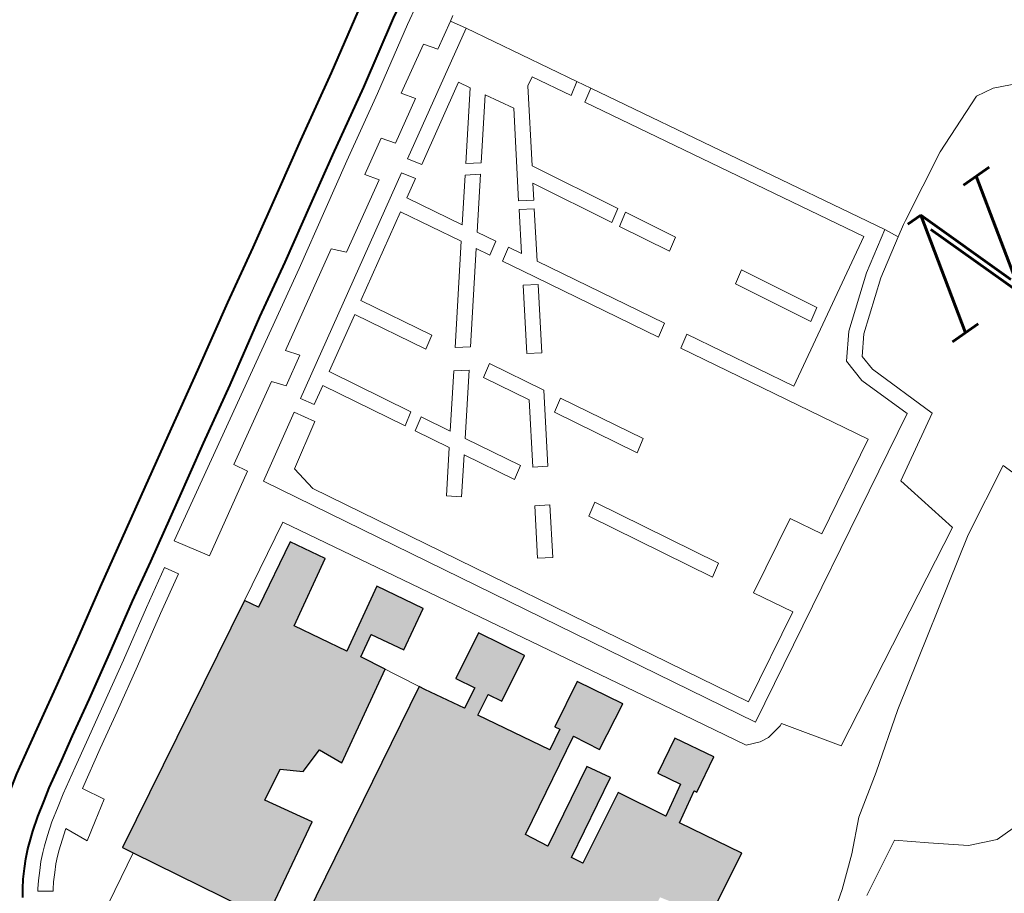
# Model space of a CAD drawing. Header units: metres. Extents: x 149090 to 149776, y 485756 to 486362.
# Tile 35 of 93: x 149560.58 to 149570.29, y 486300.84 to 486309.45. Entities that reach past the tile are written whole.
import ezdxf

# ---------------------------------------------------------------- set-up
doc = ezdxf.new("R2010")
doc.units = ezdxf.units.M
doc.header["$MEASUREMENT"] = 0
for name, color, linetype, lineweight in [('WVB-pen-brm-dik 018', 6, 'Continuous', 13), ('WVB-pen-dik 035', 1, 'Continuous', 40), ('WVB-raster-20%', 254, 'Continuous', 30), ('WVB-raster-60%', 253, 'Continuous', 30), ('WVB-tekst-dik 035', 1, 'Continuous', 40)]:
    doc.layers.add(name, color=color, linetype=linetype, lineweight=lineweight)
doc.styles.add('1 200   cursief   0.18', font='ITALICS.shx', dxfattribs={"height": 0.36})

# ---------------------------------------------------------------- blocks, each defined once
blk = doc.blocks.new('INZET')
at = {"layer": 'WVB-raster-20%', "ltscale": 0.5}
blk.add_hatch(color=256, dxfattribs=at).paths.add_polyline_path([(-0.12845, -0.042484), (-0.129848, -0.039911), (-0.12996, -0.039704), (-0.125188, -0.037115), (-0.125042, -0.037377), (-0.123787, -0.036686), (-0.123413, -0.037354), (-0.124679, -0.038083), (-0.124116, -0.039089), (-0.122895, -0.038386), (-0.122401, -0.039268), (-0.123184, -0.039719), (-0.123532, -0.039098), (-0.123957, -0.039343), (-0.123705, -0.039818), (-0.125462, -0.040832), (-0.125674, -0.04037), (-0.126189, -0.040532), (-0.126534, -0.040234), (-0.127132, -0.040558), (-0.126612, -0.041443)])
at = {"layer": 'WVB-raster-20%', "ltscale": 0.5, "extrusion": (0, 0, -1)}
blk.add_hatch(color=256, dxfattribs=at).paths.add_polyline_path([(0.121134, -0.047411), (0.120973, -0.047325), (0.120048, -0.046834), (0.120704, -0.045634), (0.12011, -0.045285), (0.120082, -0.045336), (0.119402, -0.044961), (0.119824, -0.044218), (0.120496, -0.044588), (0.120255, -0.045023), (0.120848, -0.04537), (0.121352, -0.044446), (0.12272, -0.045186), (0.122838, -0.044965), (0.121304, -0.04412), (0.121558, -0.043676), (0.123095, -0.044515), (0.123324, -0.044073), (0.121432, -0.043032), (0.121161, -0.043547), (0.12027, -0.043072), (0.12075, -0.042194), (0.121627, -0.042673), (0.121574, -0.042768), (0.121971, -0.042986), (0.12273, -0.041609), (0.12233, -0.041397), (0.122189, -0.041659), (0.121304, -0.041174), (0.121789, -0.040293), (0.122669, -0.04077), (0.122471, -0.041132), (0.12287, -0.041343), (0.123293, -0.040594), (0.123352, -0.040483), (0.128122, -0.043089), (0.126107, -0.046798), (0.126091, -0.04679), (0.126, -0.04674), (0.125271, -0.046344), (0.124476, -0.045921), (0.124471, -0.045919), (0.124404, -0.045894), (0.124308, -0.045862), (0.124221, -0.045862), (0.12413, -0.045862), (0.124012, -0.045885), (0.123815, -0.045997), (0.122389, -0.046909), (0.121867, -0.046611), (0.121562, -0.047081), (0.121289, -0.047256)])
at = {"layer": 'WVB-pen-brm-dik 018'}
for p, q in [((-0.117797, -0.029597), (-0.116534, -0.028828)), ((-0.116176, -0.029429), (-0.117439, -0.030199)), ((-0.115659, -0.029476), (-0.116022, -0.029687)), ((-0.116022, -0.029687), (-0.115659, -0.029476)), ((-0.11906, -0.030333), (-0.117797, -0.029597)), ((-0.116022, -0.029687), (-0.117285, -0.030456)), ((-0.117285, -0.030456), (-0.116022, -0.029687)), ((-0.11529, -0.03012), (-0.115189, -0.03006)), ((-0.115189, -0.03006), (-0.11529, -0.03012)), ((-0.117439, -0.030199), (-0.118703, -0.030936)), ((-0.116904, -0.030724), (-0.115987, -0.030183)), ((-0.115987, -0.030183), (-0.116904, -0.030724)), ((-0.115987, -0.030183), (-0.115813, -0.030429)), ((-0.115813, -0.030429), (-0.115987, -0.030183)), ((-0.115813, -0.030429), (-0.11529, -0.03012)), ((-0.11529, -0.03012), (-0.115813, -0.030429)), ((-0.11529, -0.03012), (-0.115117, -0.030411)), ((-0.115117, -0.030411), (-0.11529, -0.03012)), ((-0.119977, -0.030885), (-0.11906, -0.030333)), ((-0.117285, -0.030456), (-0.118551, -0.031194)), ((-0.118551, -0.031194), (-0.117285, -0.030456)), ((-0.115117, -0.030411), (-0.117545, -0.031852)), ((-0.117545, -0.031852), (-0.115117, -0.030411)), ((-0.113938, -0.032528), (-0.115117, -0.030411)), ((-0.115117, -0.030411), (-0.113938, -0.032528)), ((-0.116734, -0.030972), (-0.116904, -0.030724)), ((-0.116904, -0.030724), (-0.116734, -0.030972)), ((-0.121046, -0.03152), (-0.119977, -0.030885)), ((-0.118703, -0.030936), (-0.119618, -0.031485)), ((-0.117561, -0.03146), (-0.116734, -0.030972)), ((-0.116734, -0.030972), (-0.117561, -0.03146)), ((-0.118551, -0.031194), (-0.119464, -0.031743)), ((-0.119464, -0.031743), (-0.118551, -0.031194)), ((-0.118415, -0.031616), (-0.117736, -0.031215)), ((-0.117736, -0.031215), (-0.118415, -0.031616)), ((-0.117736, -0.031215), (-0.117561, -0.03146)), ((-0.117561, -0.03146), (-0.117736, -0.031215)), ((-0.117385, -0.032105), (-0.115854, -0.031197)), ((-0.115854, -0.031197), (-0.117385, -0.032105)), ((-0.115854, -0.031197), (-0.115729, -0.031417)), ((-0.115729, -0.031417), (-0.115854, -0.031197)), ((-0.115729, -0.031417), (-0.116661, -0.032588)), ((-0.116661, -0.032588), (-0.115729, -0.031417)), ((-0.122079, -0.032121), (-0.121046, -0.03152)), ((-0.119618, -0.031485), (-0.120691, -0.032124)), ((-0.118243, -0.031863), (-0.118415, -0.031616)), ((-0.118415, -0.031616), (-0.118243, -0.031863)), ((-0.119464, -0.031743), (-0.120539, -0.032382)), ((-0.120539, -0.032382), (-0.119464, -0.031743)), ((-0.116405, -0.032749), (-0.115569, -0.031698)), ((-0.115569, -0.031698), (-0.116405, -0.032749)), ((-0.115569, -0.031698), (-0.115261, -0.032242)), ((-0.115261, -0.032242), (-0.115569, -0.031698)), ((-0.117803, -0.032005), (-0.121993, -0.034491)), ((-0.121993, -0.034491), (-0.117803, -0.032005)), ((-0.11959, -0.032657), (-0.118243, -0.031863)), ((-0.118243, -0.031863), (-0.11959, -0.032657)), ((-0.117643, -0.032258), (-0.117803, -0.032005)), ((-0.117803, -0.032005), (-0.117643, -0.032258)), ((-0.117545, -0.031852), (-0.117385, -0.032105)), ((-0.117385, -0.032105), (-0.117545, -0.031852)), ((-0.114782, -0.032043), (-0.114606, -0.031945)), ((-0.114606, -0.031945), (-0.114782, -0.032043)), ((-0.114606, -0.031945), (-0.114192, -0.032689)), ((-0.114192, -0.032689), (-0.114606, -0.031945)), ((-0.12333, -0.032871), (-0.122079, -0.032121)), ((-0.120691, -0.032124), (-0.121719, -0.032721)), ((-0.11562, -0.033377), (-0.114782, -0.032043)), ((-0.114782, -0.032043), (-0.11562, -0.033377)), ((-0.120539, -0.032382), (-0.125643, -0.035351)), ((-0.125643, -0.035351), (-0.120539, -0.032382)), ((-0.118001, -0.032471), (-0.117643, -0.032258)), ((-0.117643, -0.032258), (-0.118001, -0.032471)), ((-0.115261, -0.032242), (-0.116235, -0.033791)), ((-0.116235, -0.033791), (-0.115261, -0.032242)), ((-0.121691, -0.033548), (-0.119802, -0.032434)), ((-0.119802, -0.032434), (-0.121691, -0.033548)), ((-0.119802, -0.032434), (-0.11959, -0.032657)), ((-0.11959, -0.032657), (-0.119802, -0.032434)), ((-0.117415, -0.033535), (-0.118001, -0.032471)), ((-0.118001, -0.032471), (-0.117415, -0.033535)), ((-0.116661, -0.032588), (-0.116405, -0.032749)), ((-0.116405, -0.032749), (-0.116661, -0.032588)), ((-0.114192, -0.032689), (-0.113938, -0.032528)), ((-0.113938, -0.032528), (-0.114192, -0.032689)), ((-0.113938, -0.032528), (-0.113792, -0.032791)), ((-0.113792, -0.032791), (-0.113938, -0.032528)), ((-0.121719, -0.032721), (-0.122972, -0.033472)), ((-0.119906, -0.033601), (-0.118259, -0.032624)), ((-0.118259, -0.032624), (-0.119906, -0.033601)), ((-0.118259, -0.032624), (-0.117617, -0.033789)), ((-0.117617, -0.033789), (-0.118259, -0.032624)), ((-0.116804, -0.032767), (-0.117415, -0.033535)), ((-0.117415, -0.033535), (-0.116804, -0.032767)), ((-0.116548, -0.032928), (-0.116804, -0.032767)), ((-0.116804, -0.032767), (-0.116548, -0.032928)), ((-0.113792, -0.032791), (-0.114046, -0.032951)), ((-0.114046, -0.032951), (-0.113792, -0.032791)), ((-0.110661, -0.03841), (-0.113792, -0.032791)), ((-0.113792, -0.032791), (-0.110661, -0.03841)), ((-0.124417, -0.033512), (-0.12333, -0.032871)), ((-0.117258, -0.033819), (-0.116548, -0.032928)), ((-0.116548, -0.032928), (-0.117258, -0.033819)), ((-0.114046, -0.032951), (-0.111075, -0.038284)), ((-0.111075, -0.038284), (-0.114046, -0.032951)), ((-0.114723, -0.035037), (-0.11562, -0.033377)), ((-0.11562, -0.033377), (-0.114723, -0.035037)), ((-0.125506, -0.034157), (-0.124417, -0.033512)), ((-0.122972, -0.033472), (-0.124061, -0.034115)), ((-0.121512, -0.033791), (-0.121691, -0.033548)), ((-0.121691, -0.033548), (-0.121512, -0.033791)), ((-0.121225, -0.034384), (-0.120164, -0.033755)), ((-0.120164, -0.033755), (-0.121225, -0.034384)), ((-0.120164, -0.033755), (-0.119414, -0.035123)), ((-0.119414, -0.035123), (-0.120164, -0.033755)), ((-0.119159, -0.034964), (-0.119906, -0.033601)), ((-0.119906, -0.033601), (-0.119159, -0.034964)), ((-0.115981, -0.033951), (-0.115804, -0.033668)), ((-0.115804, -0.033668), (-0.115981, -0.033951)), ((-0.115804, -0.033668), (-0.114979, -0.035196)), ((-0.114979, -0.035196), (-0.115804, -0.033668)), ((-0.123814, -0.034801), (-0.122267, -0.033888)), ((-0.122267, -0.033888), (-0.123814, -0.034801)), ((-0.122267, -0.033888), (-0.122084, -0.034129)), ((-0.122084, -0.034129), (-0.122267, -0.033888)), ((-0.122084, -0.034129), (-0.121512, -0.033791)), ((-0.121512, -0.033791), (-0.122084, -0.034129)), ((-0.117617, -0.033789), (-0.118925, -0.035431)), ((-0.118925, -0.035431), (-0.117617, -0.033789)), ((-0.11706, -0.034177), (-0.117258, -0.033819)), ((-0.117258, -0.033819), (-0.11706, -0.034177)), ((-0.116326, -0.033934), (-0.116788, -0.034671)), ((-0.116788, -0.034671), (-0.116326, -0.033934)), ((-0.116072, -0.034094), (-0.116326, -0.033934)), ((-0.116326, -0.033934), (-0.116072, -0.034094)), ((-0.116235, -0.033791), (-0.115981, -0.033951)), ((-0.115981, -0.033951), (-0.116235, -0.033791)), ((-0.124061, -0.034115), (-0.125149, -0.034759)), ((-0.118669, -0.035592), (-0.11746, -0.034073)), ((-0.11746, -0.034073), (-0.118669, -0.035592)), ((-0.11746, -0.034073), (-0.117315, -0.034336)), ((-0.117315, -0.034336), (-0.11746, -0.034073)), ((-0.116623, -0.034971), (-0.116072, -0.034094)), ((-0.116072, -0.034094), (-0.116623, -0.034971)), ((-0.12646, -0.034724), (-0.125506, -0.034157)), ((-0.117315, -0.034336), (-0.11706, -0.034177)), ((-0.11706, -0.034177), (-0.117315, -0.034336)), ((-0.121993, -0.034491), (-0.12184, -0.034749)), ((-0.12184, -0.034749), (-0.121993, -0.034491)), ((-0.12184, -0.034749), (-0.121483, -0.034537)), ((-0.121483, -0.034537), (-0.12184, -0.034749)), ((-0.121483, -0.034537), (-0.120619, -0.036122)), ((-0.120619, -0.036122), (-0.121483, -0.034537)), ((-0.120364, -0.035964), (-0.121225, -0.034384)), ((-0.121225, -0.034384), (-0.120364, -0.035964)), ((-0.116926, -0.034422), (-0.117181, -0.03458)), ((-0.117181, -0.03458), (-0.116926, -0.034422)), ((-0.116788, -0.034671), (-0.116926, -0.034422)), ((-0.116926, -0.034422), (-0.116788, -0.034671)), ((-0.127357, -0.035251), (-0.12646, -0.034724)), ((-0.122251, -0.034644), (-0.123528, -0.035402)), ((-0.123528, -0.035402), (-0.122251, -0.034644)), ((-0.122022, -0.035029), (-0.122251, -0.034644)), ((-0.122251, -0.034644), (-0.122022, -0.035029)), ((-0.117181, -0.03458), (-0.116971, -0.034961)), ((-0.116971, -0.034961), (-0.117181, -0.03458)), ((-0.125149, -0.034759), (-0.126256, -0.035416)), ((-0.123668, -0.035063), (-0.123814, -0.034801)), ((-0.123814, -0.034801), (-0.123668, -0.035063)), ((-0.125247, -0.035995), (-0.123668, -0.035063)), ((-0.123668, -0.035063), (-0.125247, -0.035995)), ((-0.122892, -0.035559), (-0.122022, -0.035029)), ((-0.122022, -0.035029), (-0.122892, -0.035559)), ((-0.119414, -0.035123), (-0.119159, -0.034964)), ((-0.119159, -0.034964), (-0.119414, -0.035123)), ((-0.116971, -0.034961), (-0.115529, -0.037577)), ((-0.115529, -0.037577), (-0.116971, -0.034961)), ((-0.115274, -0.037418), (-0.116623, -0.034971)), ((-0.116623, -0.034971), (-0.115274, -0.037418)), ((-0.114979, -0.035196), (-0.114723, -0.035037)), ((-0.114723, -0.035037), (-0.114979, -0.035196)), ((-0.128329, -0.035839), (-0.127357, -0.035251)), ((-0.117121, -0.0352), (-0.117839, -0.036342)), ((-0.117121, -0.0352), (-0.117839, -0.036342)), ((-0.116867, -0.03536), (-0.117121, -0.0352)), ((-0.116867, -0.03536), (-0.117121, -0.0352)), ((-0.114642, -0.035188), (-0.114897, -0.035347)), ((-0.114897, -0.035347), (-0.114642, -0.035188)), ((-0.11412, -0.036154), (-0.114642, -0.035188)), ((-0.114642, -0.035188), (-0.11412, -0.036154)), ((-0.126256, -0.035416), (-0.126999, -0.035852)), ((-0.125643, -0.035351), (-0.125247, -0.035995)), ((-0.125247, -0.035995), (-0.125643, -0.035351)), ((-0.123528, -0.035402), (-0.118341, -0.044877)), ((-0.118341, -0.044877), (-0.123528, -0.035402)), ((-0.118925, -0.035431), (-0.118669, -0.035592)), ((-0.118669, -0.035592), (-0.118925, -0.035431)), ((-0.117585, -0.036501), (-0.116867, -0.03536)), ((-0.117585, -0.036501), (-0.116867, -0.03536)), ((-0.114897, -0.035347), (-0.114375, -0.036313)), ((-0.114375, -0.036313), (-0.114897, -0.035347)), ((-0.126104, -0.035675), (-0.126845, -0.03611)), ((-0.126845, -0.03611), (-0.126104, -0.035675)), ((-0.125952, -0.035934), (-0.126104, -0.035675)), ((-0.126104, -0.035675), (-0.125952, -0.035934)), ((-0.122813, -0.036083), (-0.122892, -0.035559)), ((-0.122892, -0.035559), (-0.122813, -0.036083)), ((-0.129159, -0.036329), (-0.128329, -0.035839)), ((-0.126999, -0.035852), (-0.12797, -0.03644)), ((-0.119211, -0.03579), (-0.119951, -0.03672)), ((-0.119211, -0.03579), (-0.119951, -0.03672)), ((-0.118955, -0.035951), (-0.119211, -0.03579)), ((-0.118955, -0.035951), (-0.119211, -0.03579)), ((-0.126691, -0.036368), (-0.125952, -0.035934)), ((-0.125952, -0.035934), (-0.126691, -0.036368)), ((-0.118222, -0.04447), (-0.122813, -0.036083)), ((-0.122813, -0.036083), (-0.118222, -0.04447)), ((-0.120619, -0.036122), (-0.120364, -0.035964)), ((-0.120364, -0.035964), (-0.120619, -0.036122)), ((-0.119795, -0.037006), (-0.118955, -0.035951)), ((-0.119795, -0.037006), (-0.118955, -0.035951)), ((-0.118549, -0.036077), (-0.118804, -0.036236)), ((-0.118549, -0.036077), (-0.118804, -0.036236)), ((-0.117976, -0.037123), (-0.118549, -0.036077)), ((-0.117976, -0.037123), (-0.118549, -0.036077)), ((-0.126845, -0.03611), (-0.127816, -0.036698)), ((-0.127816, -0.036698), (-0.126845, -0.03611)), ((-0.123683, -0.036286), (-0.125188, -0.037115)), ((-0.119753, -0.043331), (-0.123683, -0.036286)), ((-0.120257, -0.036159), (-0.120512, -0.036317)), ((-0.120257, -0.036159), (-0.120512, -0.036317)), ((-0.119951, -0.03672), (-0.120257, -0.036159)), ((-0.119951, -0.03672), (-0.120257, -0.036159)), ((-0.118804, -0.036236), (-0.118324, -0.037112)), ((-0.118804, -0.036236), (-0.118324, -0.037112)), ((-0.114375, -0.036313), (-0.11412, -0.036154)), ((-0.11412, -0.036154), (-0.114375, -0.036313)), ((-0.129855, -0.036737), (-0.129159, -0.036329)), ((-0.12797, -0.03644), (-0.128804, -0.036933)), ((-0.127662, -0.036955), (-0.126691, -0.036368)), ((-0.126691, -0.036368), (-0.127662, -0.036955)), ((-0.120512, -0.036317), (-0.120154, -0.036975)), ((-0.120512, -0.036317), (-0.120154, -0.036975)), ((-0.117839, -0.036342), (-0.117585, -0.036501)), ((-0.117839, -0.036342), (-0.117585, -0.036501)), ((-0.130318, -0.037013), (-0.129855, -0.036737)), ((-0.127816, -0.036698), (-0.128652, -0.037191)), ((-0.128652, -0.037191), (-0.127816, -0.036698)), ((-0.125042, -0.037377), (-0.123787, -0.036686)), ((-0.123787, -0.036686), (-0.123413, -0.037354)), ((-0.13083, -0.037318), (-0.130318, -0.037013)), ((-0.128804, -0.036933), (-0.129499, -0.03734)), ((-0.1285, -0.03745), (-0.127662, -0.036955)), ((-0.127662, -0.036955), (-0.1285, -0.03745)), ((-0.120154, -0.036975), (-0.120749, -0.037722)), ((-0.120154, -0.036975), (-0.120749, -0.037722)), ((-0.119213, -0.038073), (-0.119795, -0.037006)), ((-0.119213, -0.038073), (-0.119795, -0.037006)), ((-0.128652, -0.037191), (-0.129346, -0.037598)), ((-0.129346, -0.037598), (-0.128652, -0.037191)), ((-0.125188, -0.037115), (-0.125042, -0.037377)), ((-0.120514, -0.037909), (-0.119998, -0.037261)), ((-0.120514, -0.037909), (-0.119998, -0.037261)), ((-0.119998, -0.037261), (-0.119468, -0.038232)), ((-0.119998, -0.037261), (-0.119468, -0.038232)), ((-0.118324, -0.037112), (-0.119031, -0.038237)), ((-0.118324, -0.037112), (-0.119031, -0.038237)), ((-0.118777, -0.038397), (-0.117976, -0.037123)), ((-0.118777, -0.038397), (-0.117976, -0.037123)), ((-0.129499, -0.03734), (-0.12996, -0.037614)), ((-0.129194, -0.037856), (-0.1285, -0.03745)), ((-0.1285, -0.03745), (-0.129194, -0.037856)), ((-0.123413, -0.037354), (-0.124679, -0.038083)), ((-0.117802, -0.03744), (-0.118058, -0.037598)), ((-0.118058, -0.037598), (-0.117802, -0.03744)), ((-0.116929, -0.039034), (-0.117802, -0.03744)), ((-0.117802, -0.03744), (-0.116929, -0.039034)), ((-0.115529, -0.037577), (-0.115274, -0.037418)), ((-0.115274, -0.037418), (-0.115529, -0.037577)), ((-0.11343, -0.037432), (-0.113685, -0.03759)), ((-0.113685, -0.03759), (-0.11343, -0.037432)), ((-0.112642, -0.038891), (-0.11343, -0.037432)), ((-0.11343, -0.037432), (-0.112642, -0.038891)), ((-0.108887, -0.037791), (-0.107674, -0.037305)), ((-0.107674, -0.037305), (-0.108887, -0.037791)), ((-0.107674, -0.037305), (-0.10731, -0.037366)), ((-0.10731, -0.037366), (-0.107674, -0.037305)), ((-0.10731, -0.037366), (-0.105247, -0.038296)), ((-0.105247, -0.038296), (-0.10731, -0.037366)), ((-0.12996, -0.037614), (-0.130462, -0.037913)), ((-0.129346, -0.037598), (-0.129806, -0.037872)), ((-0.129806, -0.037872), (-0.129346, -0.037598)), ((-0.118058, -0.037598), (-0.117184, -0.039193)), ((-0.117184, -0.039193), (-0.118058, -0.037598)), ((-0.113685, -0.03759), (-0.112897, -0.039049)), ((-0.112897, -0.039049), (-0.113685, -0.03759)), ((-0.120749, -0.037722), (-0.120514, -0.037909)), ((-0.120749, -0.037722), (-0.120514, -0.037909)), ((-0.110224, -0.038498), (-0.108887, -0.037791)), ((-0.108887, -0.037791), (-0.110224, -0.038498)), ((-0.130462, -0.037913), (-0.130693, -0.038061)), ((-0.129806, -0.037872), (-0.130304, -0.038169)), ((-0.130304, -0.038169), (-0.129806, -0.037872)), ((-0.129937, -0.038299), (-0.129194, -0.037856)), ((-0.129194, -0.037856), (-0.129937, -0.038299)), ((-0.115038, -0.037845), (-0.115293, -0.038004)), ((-0.115293, -0.038004), (-0.115038, -0.037845)), ((-0.115293, -0.038004), (-0.11331, -0.041601)), ((-0.11331, -0.041601), (-0.115293, -0.038004)), ((-0.113904, -0.039902), (-0.115038, -0.037845)), ((-0.115038, -0.037845), (-0.113904, -0.039902)), ((-0.130693, -0.038061), (-0.130975, -0.038244)), ((-0.130304, -0.038169), (-0.130531, -0.038314)), ((-0.130531, -0.038314), (-0.130304, -0.038169)), ((-0.124679, -0.038083), (-0.124116, -0.039089)), ((-0.119468, -0.038232), (-0.119213, -0.038073)), ((-0.119468, -0.038232), (-0.119213, -0.038073)), ((-0.131216, -0.038423), (-0.131385, -0.038559)), ((-0.130975, -0.038244), (-0.131216, -0.038423)), ((-0.130531, -0.038314), (-0.130804, -0.03849)), ((-0.130804, -0.03849), (-0.130531, -0.038314)), ((-0.129706, -0.038716), (-0.129937, -0.038299)), ((-0.129937, -0.038299), (-0.129706, -0.038716)), ((-0.124116, -0.039089), (-0.122895, -0.038386)), ((-0.122895, -0.038386), (-0.122401, -0.039268)), ((-0.119031, -0.038237), (-0.118777, -0.038397)), ((-0.119031, -0.038237), (-0.118777, -0.038397)), ((-0.111075, -0.038284), (-0.113904, -0.039902)), ((-0.113904, -0.039902), (-0.111075, -0.038284)), ((-0.111445, -0.0389), (-0.110661, -0.03841)), ((-0.110661, -0.03841), (-0.111445, -0.0389)), ((-0.110661, -0.03841), (-0.110531, -0.038682)), ((-0.110531, -0.038682), (-0.110661, -0.03841)), ((-0.131385, -0.038559), (-0.1315, -0.038653)), ((-0.130804, -0.03849), (-0.131032, -0.038661)), ((-0.131032, -0.038661), (-0.130804, -0.03849)), ((-0.110531, -0.038682), (-0.110303, -0.038539)), ((-0.110303, -0.038539), (-0.110531, -0.038682)), ((-0.110303, -0.038539), (-0.110224, -0.038498)), ((-0.110224, -0.038498), (-0.110303, -0.038539)), ((-0.131646, -0.03879), (-0.131776, -0.038931)), ((-0.1315, -0.038653), (-0.131646, -0.03879)), ((-0.131197, -0.038792), (-0.131303, -0.038879)), ((-0.131303, -0.038879), (-0.131197, -0.038792)), ((-0.131032, -0.038661), (-0.131197, -0.038792)), ((-0.131197, -0.038792), (-0.131032, -0.038661)), ((-0.130849, -0.038898), (-0.130656, -0.038754)), ((-0.130656, -0.038754), (-0.130849, -0.038898)), ((-0.130656, -0.038754), (-0.130451, -0.039195)), ((-0.130451, -0.039195), (-0.130656, -0.038754)), ((-0.130101, -0.038968), (-0.129706, -0.038716)), ((-0.129706, -0.038716), (-0.130101, -0.038968)), ((-0.110531, -0.038682), (-0.111273, -0.039146)), ((-0.111273, -0.039146), (-0.110531, -0.038682)), ((-0.131776, -0.038931), (-0.131918, -0.039086)), ((-0.131433, -0.039001), (-0.131555, -0.039134)), ((-0.131555, -0.039134), (-0.131433, -0.039001)), ((-0.131303, -0.038879), (-0.131433, -0.039001)), ((-0.131433, -0.039001), (-0.131303, -0.038879)), ((-0.131008, -0.039025), (-0.130849, -0.038898)), ((-0.130849, -0.038898), (-0.131008, -0.039025)), ((-0.130451, -0.039195), (-0.130101, -0.038968)), ((-0.130101, -0.038968), (-0.130451, -0.039195)), ((-0.119438, -0.038884), (-0.119989, -0.03976)), ((-0.119438, -0.038884), (-0.119989, -0.03976)), ((-0.119184, -0.039043), (-0.119438, -0.038884)), ((-0.119184, -0.039043), (-0.119438, -0.038884)), ((-0.112897, -0.039049), (-0.112642, -0.038891)), ((-0.112642, -0.038891), (-0.112897, -0.039049)), ((-0.112394, -0.039638), (-0.111445, -0.0389)), ((-0.111445, -0.0389), (-0.112394, -0.039638)), ((-0.131918, -0.039086), (-0.13203, -0.039229)), ((-0.131555, -0.039134), (-0.131689, -0.03928)), ((-0.131689, -0.03928), (-0.131555, -0.039134)), ((-0.13122, -0.039213), (-0.131105, -0.039105)), ((-0.131105, -0.039105), (-0.13122, -0.039213)), ((-0.131105, -0.039105), (-0.131008, -0.039025)), ((-0.131008, -0.039025), (-0.131105, -0.039105)), ((-0.123532, -0.039098), (-0.123957, -0.039343)), ((-0.123184, -0.039719), (-0.123532, -0.039098)), ((-0.119735, -0.039919), (-0.119184, -0.039043)), ((-0.119735, -0.039919), (-0.119184, -0.039043)), ((-0.117184, -0.039193), (-0.116929, -0.039034)), ((-0.116929, -0.039034), (-0.117184, -0.039193)), ((-0.111273, -0.039146), (-0.112183, -0.039854)), ((-0.112183, -0.039854), (-0.111273, -0.039146)), ((-0.13206, -0.039271), (-0.132122, -0.039358)), ((-0.13203, -0.039229), (-0.13206, -0.039271)), ((-0.131689, -0.03928), (-0.131789, -0.039408)), ((-0.131789, -0.039408), (-0.131689, -0.03928)), ((-0.13146, -0.039474), (-0.131334, -0.039337)), ((-0.131334, -0.039337), (-0.13146, -0.039474)), ((-0.131334, -0.039337), (-0.13122, -0.039213)), ((-0.13122, -0.039213), (-0.131334, -0.039337)), ((-0.123957, -0.039343), (-0.123352, -0.040483)), ((-0.122401, -0.039268), (-0.123184, -0.039719)), ((-0.131789, -0.039408), (-0.131815, -0.039445)), ((-0.131815, -0.039445), (-0.131789, -0.039408)), ((-0.131815, -0.039445), (-0.13157, -0.039618)), ((-0.13157, -0.039618), (-0.131815, -0.039445)), ((-0.13157, -0.039618), (-0.131549, -0.039588)), ((-0.131549, -0.039588), (-0.13157, -0.039618)), ((-0.131549, -0.039588), (-0.13146, -0.039474)), ((-0.13146, -0.039474), (-0.131549, -0.039588)), ((-0.118429, -0.039509), (-0.118684, -0.039668)), ((-0.118684, -0.039668), (-0.118429, -0.039509)), ((-0.117128, -0.041894), (-0.118429, -0.039509)), ((-0.118429, -0.039509), (-0.117128, -0.041894)), ((-0.12845, -0.042484), (-0.12996, -0.039704)), ((-0.119989, -0.03976), (-0.119735, -0.039919)), ((-0.119989, -0.03976), (-0.119735, -0.039919)), ((-0.118684, -0.039668), (-0.117383, -0.042052)), ((-0.117383, -0.042052), (-0.118684, -0.039668)), ((-0.112773, -0.040099), (-0.112394, -0.039638)), ((-0.112394, -0.039638), (-0.112773, -0.040099)), ((-0.129848, -0.039911), (-0.131581, -0.040859)), ((-0.131581, -0.040859), (-0.129848, -0.039911)), ((-0.112183, -0.039854), (-0.112467, -0.040198)), ((-0.112467, -0.040198), (-0.112183, -0.039854)), ((-0.112743, -0.04058), (-0.112773, -0.040099)), ((-0.112773, -0.040099), (-0.112743, -0.04058)), ((-0.122669, -0.04077), (-0.121789, -0.040293)), ((-0.121789, -0.040293), (-0.121304, -0.041174)), ((-0.112467, -0.040198), (-0.112446, -0.040522)), ((-0.112446, -0.040522), (-0.112467, -0.040198)), ((-0.128122, -0.043089), (-0.123352, -0.040483)), ((-0.123352, -0.040483), (-0.123293, -0.040594)), ((-0.112446, -0.040522), (-0.111984, -0.041908)), ((-0.111984, -0.041908), (-0.112446, -0.040522)), ((-0.123293, -0.040594), (-0.12287, -0.041343)), ((-0.112393, -0.041629), (-0.112743, -0.04058)), ((-0.112743, -0.04058), (-0.112393, -0.041629)), ((-0.122471, -0.041132), (-0.122669, -0.04077)), ((-0.12287, -0.041343), (-0.122471, -0.041132)), ((-0.121304, -0.041174), (-0.122189, -0.041659)), ((-0.12233, -0.041397), (-0.12273, -0.041609)), ((-0.122189, -0.041659), (-0.12233, -0.041397)), ((-0.12273, -0.041609), (-0.121971, -0.042986)), ((-0.118341, -0.044877), (-0.112393, -0.041629)), ((-0.112393, -0.041629), (-0.118341, -0.044877)), ((-0.11331, -0.041601), (-0.115135, -0.042597)), ((-0.115135, -0.042597), (-0.11331, -0.041601)), ((-0.117383, -0.042052), (-0.117128, -0.041894)), ((-0.117128, -0.041894), (-0.117383, -0.042052)), ((-0.111984, -0.041908), (-0.11326, -0.042641)), ((-0.115469, -0.041987), (-0.116906, -0.042772)), ((-0.116906, -0.042772), (-0.115469, -0.041987)), ((-0.115135, -0.042597), (-0.115469, -0.041987)), ((-0.115469, -0.041987), (-0.115135, -0.042597)), ((-0.121627, -0.042673), (-0.12075, -0.042194)), ((-0.12075, -0.042194), (-0.12027, -0.043072)), ((-0.121574, -0.042768), (-0.121627, -0.042673)), ((-0.11326, -0.042641), (-0.112955, -0.043977)), ((-0.121971, -0.042986), (-0.121574, -0.042768)), ((-0.116906, -0.042772), (-0.116489, -0.043524)), ((-0.116489, -0.043524), (-0.116906, -0.042772)), ((-0.121432, -0.043032), (-0.123324, -0.044073)), ((-0.121161, -0.043547), (-0.121432, -0.043032)), ((-0.12027, -0.043072), (-0.121161, -0.043547)), ((-0.11875, -0.04514), (-0.119753, -0.043331)), ((-0.116489, -0.043524), (-0.118222, -0.04447)), ((-0.118222, -0.04447), (-0.116489, -0.043524)), ((-0.111434, -0.043555), (-0.112786, -0.044276)), ((-0.112786, -0.044276), (-0.111434, -0.043555)), ((-0.110995, -0.044872), (-0.111434, -0.043555)), ((-0.111434, -0.043555), (-0.110995, -0.044872)), ((-0.123095, -0.044515), (-0.121558, -0.043676)), ((-0.121558, -0.043676), (-0.121304, -0.04412)), ((-0.112955, -0.043977), (-0.11723, -0.046229)), ((-0.123324, -0.044073), (-0.123095, -0.044515)), ((-0.121304, -0.04412), (-0.122838, -0.044965)), ((-0.120496, -0.044588), (-0.119824, -0.044218)), ((-0.119824, -0.044218), (-0.119402, -0.044961)), ((-0.112786, -0.044276), (-0.115902, -0.046287)), ((-0.115902, -0.046287), (-0.112786, -0.044276)), ((-0.12272, -0.045186), (-0.121352, -0.044446)), ((-0.121352, -0.044446), (-0.120848, -0.04537)), ((-0.120255, -0.045023), (-0.120496, -0.044588)), ((-0.122838, -0.044965), (-0.12272, -0.045186)), ((-0.120848, -0.04537), (-0.120255, -0.045023)), ((-0.119402, -0.044961), (-0.120082, -0.045336)), ((-0.118489, -0.045242), (-0.11875, -0.04514)), ((-0.117986, -0.045213), (-0.11813, -0.045242)), ((-0.117936, -0.04519), (-0.117986, -0.045213)), ((-0.11723, -0.046229), (-0.117936, -0.04519)), ((-0.12011, -0.045285), (-0.120704, -0.045634)), ((-0.120082, -0.045336), (-0.12011, -0.045285)), ((-0.118302, -0.045271), (-0.118489, -0.045242)), ((-0.11813, -0.045242), (-0.118302, -0.045271)), ((-0.120704, -0.045634), (-0.120048, -0.046834)), ((-0.115902, -0.046287), (-0.116966, -0.047051)), ((-0.116966, -0.047051), (-0.115902, -0.046287)), ((-0.120048, -0.046834), (-0.120973, -0.047325)), ((-0.116966, -0.047051), (-0.117753, -0.047583)), ((-0.117753, -0.047583), (-0.116966, -0.047051)), ((-0.117753, -0.047583), (-0.118285, -0.048092)), ((-0.118285, -0.048092), (-0.117753, -0.047583)), ((-0.118285, -0.048092), (-0.11884, -0.048555)), ((-0.11884, -0.048555), (-0.118285, -0.048092)), ((-0.118513, -0.048935), (-0.117443, -0.048357)), ((-0.117443, -0.048357), (-0.118513, -0.048935)), ((-0.117443, -0.048357), (-0.116924, -0.048786)), ((-0.116924, -0.048786), (-0.117443, -0.048357)), ((-0.11884, -0.048555), (-0.119303, -0.048879)), ((-0.119303, -0.048879), (-0.11884, -0.048555)), ((-0.116924, -0.048786), (-0.116313, -0.049282)), ((-0.116313, -0.049282), (-0.116924, -0.048786)), ((-0.116313, -0.049282), (-0.115779, -0.049511)), ((-0.115779, -0.049511), (-0.116313, -0.049282)), ((-0.115779, -0.049511), (-0.115397, -0.049511)), ((-0.115397, -0.049511), (-0.115779, -0.049511))]:
    blk.add_line(p, q, dxfattribs=at)
at = {"layer": 'WVB-pen-brm-dik 018', "ltscale": 0.5}
for p, q in [((-0.125188, -0.037115), (-0.12996, -0.039704)), ((-0.125462, -0.040832), (-0.123705, -0.039818)), ((-0.127132, -0.040558), (-0.126534, -0.040234)), ((-0.126534, -0.040234), (-0.126189, -0.040532)), ((-0.126612, -0.041443), (-0.127132, -0.040558)), ((-0.126189, -0.040532), (-0.125674, -0.04037)), ((-0.125674, -0.04037), (-0.125462, -0.040832)), ((-0.12845, -0.042484), (-0.126612, -0.041443))]:
    blk.add_line(p, q, dxfattribs=at)
at = {"layer": 'WVB-pen-dik 035', "flags": 128}
for points in [[(-0.103105, -0.0209), (-0.104028, -0.021435), (-0.104988, -0.022002), (-0.105838, -0.022499), (-0.107129, -0.023276), (-0.10829, -0.023951), (-0.109168, -0.024483), (-0.110793, -0.025445), (-0.111971, -0.026131), (-0.113205, -0.026872), (-0.114173, -0.027446), (-0.115251, -0.028082), (-0.116534, -0.028828), (-0.117797, -0.029597), (-0.11906, -0.030333), (-0.119977, -0.030885), (-0.121046, -0.03152), (-0.122079, -0.032121)], [(-0.121719, -0.032721), (-0.120691, -0.032124), (-0.119618, -0.031485), (-0.118703, -0.030936), (-0.117439, -0.030199), (-0.116176, -0.029429), (-0.115809, -0.029216)], [(-0.122079, -0.032121), (-0.12333, -0.032871), (-0.124417, -0.033512), (-0.125506, -0.034157), (-0.12646, -0.034724), (-0.127357, -0.035251), (-0.128329, -0.035839), (-0.129159, -0.036329), (-0.129855, -0.036737), (-0.130318, -0.037013), (-0.13083, -0.037318), (-0.131072, -0.037472), (-0.131375, -0.037669), (-0.131644, -0.03787), (-0.131826, -0.038015), (-0.131962, -0.038126), (-0.132144, -0.038297), (-0.132292, -0.038458), (-0.132452, -0.038633), (-0.132513, -0.03871)], [(-0.126256, -0.035416), (-0.125149, -0.034759), (-0.124061, -0.034115), (-0.122972, -0.033472), (-0.121719, -0.032721)], [(-0.13206, -0.039271), (-0.13203, -0.039229), (-0.131918, -0.039086), (-0.131776, -0.038931), (-0.131646, -0.03879), (-0.1315, -0.038653), (-0.131385, -0.038559), (-0.131216, -0.038423), (-0.130975, -0.038244), (-0.130693, -0.038061), (-0.130462, -0.037913), (-0.12996, -0.037614), (-0.129499, -0.03734), (-0.128804, -0.036933), (-0.12797, -0.03644), (-0.126999, -0.035852), (-0.126256, -0.035416)], [(-0.132136, -0.039378), (-0.132122, -0.039358), (-0.13206, -0.039271)]]:
    blk.add_lwpolyline(points, dxfattribs=at)
at = {"layer": 'WVB-raster-20%', "ltscale": 0.5, "flags": 128}
blk.add_lwpolyline([(-0.12845, -0.042484), (-0.126612, -0.041443), (-0.127132, -0.040558), (-0.126534, -0.040234), (-0.126189, -0.040532), (-0.125674, -0.04037), (-0.125462, -0.040832), (-0.123705, -0.039818), (-0.123957, -0.039343), (-0.123532, -0.039098), (-0.123184, -0.039719), (-0.122401, -0.039268), (-0.122895, -0.038386), (-0.124116, -0.039089), (-0.124679, -0.038083), (-0.123413, -0.037354), (-0.123787, -0.036686), (-0.125042, -0.037377), (-0.125188, -0.037115), (-0.12996, -0.039704), (-0.129848, -0.039911)], close=True, dxfattribs=at)
blk.add_lwpolyline([(-0.120973, -0.047325), (-0.120048, -0.046834), (-0.120704, -0.045634), (-0.12011, -0.045285), (-0.120082, -0.045336), (-0.119402, -0.044961), (-0.119824, -0.044218), (-0.120496, -0.044588), (-0.120255, -0.045023), (-0.120848, -0.04537), (-0.121352, -0.044446), (-0.12272, -0.045186), (-0.122838, -0.044965), (-0.121304, -0.04412), (-0.121558, -0.043676), (-0.123095, -0.044515), (-0.123324, -0.044073), (-0.121432, -0.043032), (-0.121161, -0.043547), (-0.12027, -0.043072), (-0.12075, -0.042194), (-0.121627, -0.042673), (-0.121574, -0.042768), (-0.121971, -0.042986), (-0.12273, -0.041609), (-0.12233, -0.041397), (-0.122189, -0.041659), (-0.121304, -0.041174), (-0.121789, -0.040293), (-0.122669, -0.04077), (-0.122471, -0.041132), (-0.12287, -0.041343), (-0.123293, -0.040594), (-0.123352, -0.040483), (-0.128122, -0.043089)], dxfattribs=at)
at = {"layer": 'WVB-tekst-dik 035', "style": '1 200   cursief   0.18'}
blk.add_text('NOORDERPLASSEN', height=0.0024, dxfattribs=at).set_placement((-0.110845, -0.040988))

msp = doc.modelspace()

# ---------------------------------------------------------------- block references
at = {"layer": 'WVB-raster-60%', "xscale": 500.0000000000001, "yscale": 500.0000000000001, "zscale": 500.0000000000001, "rotation": 35.19028839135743}
msp.add_blockref('INZET', (149603.259, 486354.9637), dxfattribs=at)

doc.saveas('drawing.dxf')
